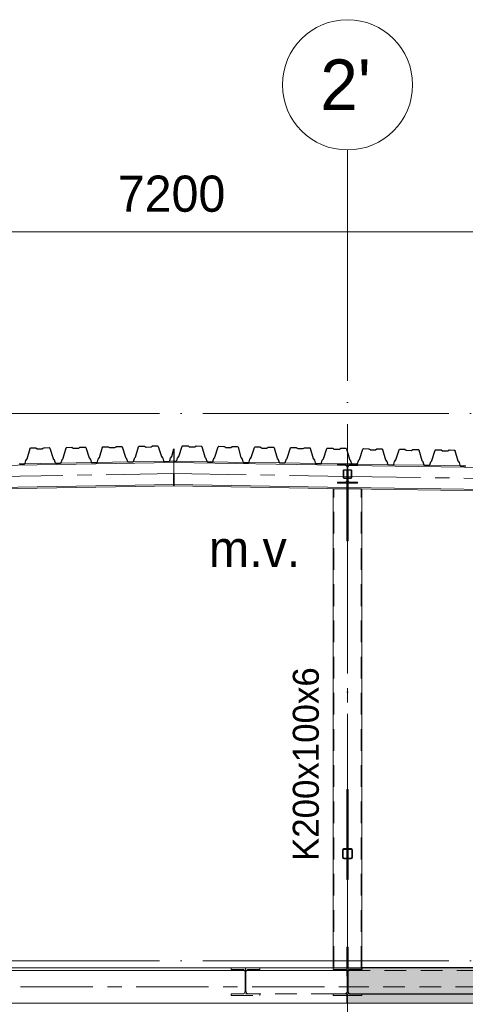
# Model space of a CAD drawing. Header units: millimetres. Extents: x 4517 to 474157, y -4632 to 9900.
# Tile 44 of 114: x 245386 to 248467, y 3099 to 9900. Entities that reach past the tile are written whole.
import ezdxf

# ---------------------------------------------------------------- set-up
doc = ezdxf.new("R2010")
doc.units = ezdxf.units.MM
for name, pattern in [('WSP_hartlijn', [800, 500, -100, 100, -100]), ('WSP_hhidden', [250, 150, -100]), ('WSP_stramienlijn', [2000, 1700, -150, 0, -150])]:
    doc.linetypes.add(name, pattern=pattern)
for name, color, linetype, lineweight in [('00_algemeen - hartlijn', 7, 'WSP_hartlijn', 13), ('00_algemeen - hhidden - 0_13mm', 7, 'WSP_hhidden', 13), ('00_maatvoering', 8, 'Continuous', 13), ('00_maatvoering-100', 8, 'Continuous', 13), ('00_text', 7, 'Continuous', 13), ('07_stramien', 4, 'Continuous', 13), ('07_stramien - levels', 7, 'Continuous', 13), ('23_vloeren', 2, 'Continuous', 18), ('23_vloeren - hatch', 1, 'Continuous', 18), ('23_vloeren -cut-', 3, 'Continuous', 25), ('28_hoofddraagconstructies - kolommen en liggers', 1, 'Continuous', 13), ('28_hoofddraagconstructies - kolommen en liggers - staal', 1, 'Continuous', 13), ('28_hoofddraagconstructies - kolommen en liggers - staal -cut-', 2, 'Continuous', 13), ('28_hoofddraagconstructies - tags', 7, 'Continuous', 18)]:
    doc.layers.add(name, color=color, linetype=linetype, lineweight=lineweight)
doc.styles.add('Revittext', font='txt', dxfattribs={"height": 250})
doc.styles.add('Revittext_1', font='txt', dxfattribs={"height": 180})
doc.styles.add('Revittext_2', font='txt', dxfattribs={"height": 350})
doc.dimstyles.new('WSP_25_-_transparant', dxfattribs={"dimscale": 304.8, "dimtxt": 252.223969, "dimasz": 1.312336, "dimexe": 0.656168, "dimexo": 0.0625, "dimgap": 0.213255, "dimtad": 1, "dimdec": 0, "dimzin": 0, "dimdsep": 46, "dimtxsty": 'Revittext', "dimblk1": 'DOTSMALL', "dimblk2": 'DOTSMALL', "dimsah": 1, "dimcen": 0.09, "dimdle": 0.656168, "dimazin": 0, "dimtfac": 1, "dimtdec": 4, "dimtix": 1, "dimtmove": 0, "dimatfit": 3, "dimfxl": 0.656168, "dimfxlon": 1, "dimtvp": 1, "dimtolj": 1, "dimtzin": 0, "dimarcsym": 2})

# ---------------------------------------------------------------- blocks, each defined once
blk = doc.blocks.new('28_WSP_SF_staal - RHS v18-0 - SHSC 70x70x5 - S275-1337801-as E')
at = {"layer": '28_hoofddraagconstructies - kolommen en liggers', "linetype": 'WSP_hhidden'}
h = blk.add_hatch(color=256, dxfattribs=at)
h.paths.add_polyline_path([(16975, 4104), (17025, 4104), (17032.1, 4106.9), (17035, 4114), (17035, 4164), (17030.6, 4171.7), (17025, 4174), (16975, 4174), (16967.9, 4171.1), (16965, 4164), (16965, 4114), (16967.9, 4106.9)])
h.paths.add_polyline_path([(16975, 4109), (16971.5, 4110.5), (16970, 4114), (16970, 4164), (16971.5, 4167.5), (16975, 4169), (17025, 4169), (17028.5, 4167.5), (17030, 4164), (17030, 4114), (17028.5, 4110.5), (17025, 4109)])
at = {"layer": '28_hoofddraagconstructies - kolommen en liggers - staal -cut-'}
for p, q in [((16965, 4164), (16965, 4114)), ((16970, 4114), (16970, 4164)), ((17025, 4174), (16975, 4174)), ((16975, 4169), (17025, 4169)), ((17030, 4164), (17030, 4114)), ((17035, 4114), (17035, 4164)), ((17025, 4109), (16975, 4109)), ((16975, 4104), (17025, 4104))]:
    blk.add_line(p, q, dxfattribs=at)
for centre, radius, start, end in [((16975, 4164), 10, 90, 180), ((16975, 4164), 5, 90, 180), ((17025, 4164), 10, 0, 90), ((17025, 4164), 5, 0, 90), ((16975, 4114), 10, 180, 270), ((16975, 4114), 5, 180, 270), ((17025, 4114), 10, 270, 0), ((17025, 4114), 5, 270, 0)]:
    blk.add_arc(centre, radius, start, end, dxfattribs=at)
blk = doc.blocks.new('28_WSP_SF_staal - HE v21-0 - HE180A-1334711-as E')
at = {"layer": '00_algemeen - hartlijn'}
blk.add_line((12932, 6717.3), (15801.4, 6764.5), dxfattribs=at)
blk = doc.blocks.new('28_WSP_SF_staal - HE v21-0 - HE260B S355-1384947-as E')
at = {"layer": '00_algemeen - hartlijn'}
blk.add_line((9940, 3220), (16996.8, 3220), dxfattribs=at)
at = {"layer": '28_hoofddraagconstructies - kolommen en liggers', "linetype": 'WSP_hhidden'}
blk.add_line((16996.8, 3220), (28920, 3220), dxfattribs=at)
blk = doc.blocks.new('28_WSP_SF_staal - HE v21-0 - HE180A-1315366-as E')
at = {"layer": '00_algemeen - hartlijn'}
for p, q in [((15798.8, 6764.5), (16995, 6745.6)), ((17005, 6745.4), (19044.2, 6713.1))]:
    blk.add_line(p, q, dxfattribs=at)
at = {"layer": '28_hoofddraagconstructies - kolommen en liggers', "linetype": 'WSP_hhidden'}
blk.add_line((16995, 6745.6), (17005, 6745.4), dxfattribs=at)
blk = doc.blocks.new('28_WSP_SC_staal - RHS v18-0 - RHSH 200x100x6 - S275-1336399-as E')
at = {"layer": '00_algemeen - hartlijn'}
for p, q in [((17000, 4583.4), (17000, 6299.1)), ((17000, 3494.1), (17000, 3961.3))]:
    blk.add_line(p, q, dxfattribs=at)
at = {"layer": '00_algemeen - hhidden - 0_13mm'}
for p, q in [((16906, 3350), (16906, 6658.4)), ((17094, 3350), (17094, 6658.4))]:
    blk.add_line(p, q, dxfattribs=at)
at = {"layer": '28_hoofddraagconstructies - kolommen en liggers', "linetype": 'WSP_hhidden'}
for p, q in [((17000, 6299.2), (17000, 6658.4)), ((17000, 3961.4), (17000, 4583.3)), ((17000, 3350), (17000, 3494))]:
    blk.add_line(p, q, dxfattribs=at)
blk = doc.blocks.new('28_WSP_SF_staal - STRIP v18-0 - RECT 80x10-1322159-as E')
at = {"layer": '28_hoofddraagconstructies - kolommen en liggers', "linetype": 'WSP_hhidden'}
blk.add_hatch(color=256, dxfattribs=at).paths.add_polyline_path([(17005, 6299.1), (17005, 6390.1), (16995, 6390.1), (16995, 6299.1)])
for p, q in [((16997.3, 6785.2), (17002.7, 6785.2)), ((16995, 6697.9), (16995, 6712.8)), ((17005, 6712.8), (17005, 6697.9))]:
    blk.add_line(p, q, dxfattribs=at)
at = {"layer": '28_hoofddraagconstructies - kolommen en liggers - staal'}
for p, q in [((16995, 6785.2), (16997.3, 6785.2)), ((16995, 6713), (16995, 6785.2)), ((17002.8, 6785.2), (17005, 6785.2)), ((17005, 6785.2), (17005, 6713)), ((16995, 6390.1), (16995, 6697.8)), ((17005, 6697.8), (17005, 6390.1))]:
    blk.add_line(p, q, dxfattribs=at)
at = {"layer": '28_hoofddraagconstructies - kolommen en liggers - staal -cut-'}
for p, q in [((16995, 6390.1), (16995, 6299.1)), ((17005, 6390.1), (16995, 6390.1)), ((17005, 6299.1), (17005, 6390.1)), ((16995, 6299.1), (17005, 6299.1))]:
    blk.add_line(p, q, dxfattribs=at)
blk = doc.blocks.new('28_WSP_SF_staal - STRIP v18-0 - RECT 80x10-1336395-as E')
at = {"layer": '28_hoofddraagconstructies - kolommen en liggers', "linetype": 'WSP_hhidden'}
blk.add_hatch(color=256, dxfattribs=at).paths.add_polyline_path([(17005, 4492.2), (17005, 4583.4), (16995, 4583.4), (16995, 4492.2)])
for p, q in [((16995, 4169), (16995, 4174)), ((17005, 4169), (17005, 4174)), ((17005, 4136.9), (16995, 4136.9))]:
    blk.add_line(p, q, dxfattribs=at)
at = {"layer": '28_hoofddraagconstructies - kolommen en liggers - staal'}
for p, q in [((16995, 4174), (16995, 4492.2)), ((17005, 4174), (17005, 4492.2)), ((16995, 4148.4), (16995, 4169)), ((17005, 4148.4), (17005, 4169))]:
    blk.add_line(p, q, dxfattribs=at)
at = {"layer": '28_hoofddraagconstructies - kolommen en liggers - staal -cut-'}
for p, q in [((16995, 4583.4), (16995, 4492.2)), ((17005, 4583.4), (16995, 4583.4)), ((17005, 4492.2), (17005, 4583.4)), ((16995, 4492.2), (17005, 4492.2))]:
    blk.add_line(p, q, dxfattribs=at)
blk = doc.blocks.new('28_WSP_SF_staal - STRIP v18-0 - RECT 80x10-1336397-as E')
at = {"layer": '28_hoofddraagconstructies - kolommen en liggers', "linetype": 'WSP_hhidden'}
blk.add_hatch(color=256, dxfattribs=at).paths.add_polyline_path([(17005, 3961.3), (17005, 4042.4), (16995, 4042.4), (16995, 3961.3)])
for p, q in [((16995, 4155.9), (17005, 4155.9)), ((16995, 4104), (16995, 4109)), ((17005, 4109), (17005, 4104))]:
    blk.add_line(p, q, dxfattribs=at)
at = {"layer": '28_hoofddraagconstructies - kolommen en liggers - staal'}
for p, q in [((16995, 4109), (16995, 4148.4)), ((16995, 4042.4), (16995, 4104)), ((17005, 4148.4), (17005, 4109)), ((17005, 4104), (17005, 4042.4))]:
    blk.add_line(p, q, dxfattribs=at)
at = {"layer": '28_hoofddraagconstructies - kolommen en liggers - staal -cut-'}
for p, q in [((16995, 4042.4), (16995, 3961.3)), ((17005, 4042.4), (16995, 4042.4)), ((17005, 3961.3), (17005, 4042.4)), ((16995, 3961.3), (17005, 3961.3))]:
    blk.add_line(p, q, dxfattribs=at)
blk = doc.blocks.new('28_WSP_SF_staal - STRIP v18-0 - RECT 80x10-1337803-as E')
at = {"layer": '28_hoofddraagconstructies - kolommen en liggers', "linetype": 'WSP_hhidden'}
blk.add_hatch(color=256, dxfattribs=at).paths.add_polyline_path([(17005, 3412.8), (17005, 3494.1), (16995, 3494.1), (16995, 3412.8)])
for p, q in [((16995, 3326.4), (16995, 3350)), ((17005, 3326.4), (17005, 3350)), ((17005, 3293), (16996.8, 3293)), ((17005, 3293), (17005, 3326.1))]:
    blk.add_line(p, q, dxfattribs=at)
at = {"layer": '28_hoofddraagconstructies - kolommen en liggers - staal'}
for p, q in [((16995, 3350), (16995, 3412.8)), ((17005, 3350), (17005, 3412.8)), ((16995, 3293), (16995, 3326.1)), ((16996.8, 3293), (16995, 3293))]:
    blk.add_line(p, q, dxfattribs=at)
at = {"layer": '28_hoofddraagconstructies - kolommen en liggers - staal -cut-'}
for p, q in [((16995, 3494.1), (16995, 3412.8)), ((17005, 3494.1), (16995, 3494.1)), ((17005, 3412.8), (17005, 3494.1)), ((16995, 3412.8), (17005, 3412.8))]:
    blk.add_line(p, q, dxfattribs=at)
blk = doc.blocks.new('28_WSP_SF_staal - HE v21-0 - HE140A-1315377-as E')
at = {"layer": '28_hoofddraagconstructies - kolommen en liggers', "linetype": 'WSP_hhidden'}
blk.add_hatch(color=256, dxfattribs=at).paths.add_polyline_path([(16930, 6697.8), (17070, 6697.8), (17070, 6706.3), (17014.8, 6706.3), (17006.3, 6709.8), (17002.8, 6718.3), (17002.8, 6810.3), (17006.3, 6818.8), (17014.8, 6822.3), (17070, 6822.3), (17070, 6830.8), (16930, 6830.8), (16930, 6822.3), (16985.2, 6822.3), (16993.7, 6818.8), (16997.3, 6810.3), (16997.3, 6718.3), (16993.7, 6709.8), (16985.2, 6706.3), (16930, 6706.3)])
at = {"layer": '00_algemeen - hartlijn'}
blk.add_line((17000, 6831), (17000, 6830.8), dxfattribs=at)
at = {"layer": '28_hoofddraagconstructies - kolommen en liggers', "linetype": 'WSP_hhidden'}
for p, q in [((16930, 6830.8), (16930, 6831)), ((17000, 6831), (17000, 6830.8)), ((17070, 6831), (17070, 6830.8)), ((16930, 6706.5), (16930, 6706.3)), ((17070, 6706.5), (17070, 6706.3))]:
    blk.add_line(p, q, dxfattribs=at)
at = {"layer": '28_hoofddraagconstructies - kolommen en liggers - staal'}
for p, q in [((16930, 6831), (17030.3, 6831)), ((16930, 6830.8), (16930, 6831)), ((17030.6, 6831), (17070, 6831)), ((17070, 6831), (17070, 6830.8)), ((16930, 6706.5), (16985.2, 6706.5)), ((16930, 6706.5), (16930, 6706.3)), ((17014.8, 6706.5), (17070, 6706.5)), ((17070, 6706.5), (17070, 6706.3))]:
    blk.add_line(p, q, dxfattribs=at)
at = {"layer": '28_hoofddraagconstructies - kolommen en liggers - staal -cut-'}
for p, q in [((16930, 6830.8), (16930, 6822.3)), ((17070, 6830.8), (16930, 6830.8)), ((16930, 6822.3), (16985.2, 6822.3)), ((16997.3, 6810.3), (16997.3, 6718.3)), ((17002.8, 6718.3), (17002.8, 6810.3)), ((17014.8, 6822.3), (17070, 6822.3)), ((17070, 6822.3), (17070, 6830.8)), ((16985.2, 6706.3), (16930, 6706.3)), ((16930, 6706.3), (16930, 6697.8)), ((16930, 6697.8), (17070, 6697.8)), ((17070, 6706.3), (17014.8, 6706.3)), ((17070, 6697.8), (17070, 6706.3))]:
    blk.add_line(p, q, dxfattribs=at)
for centre, start, end in [((16985.2, 6810.3), 360, 90), ((17014.8, 6810.3), 90, 180), ((16985.2, 6718.3), 270, 0), ((17014.8, 6718.3), 180, 270)]:
    blk.add_arc(centre, 12, start, end, dxfattribs=at)
blk = doc.blocks.new('28_WSP_SF_staal - RHS v18-0 - SHSC 60x60x4 - S275-1328997-as E')
at = {"layer": '28_hoofddraagconstructies - kolommen en liggers', "linetype": 'WSP_hhidden'}
for p, q in [((16970, 6783.6), (16970, 6739.6)), ((16974, 6739.6), (16974, 6783.6)), ((17022, 6791.6), (16978, 6791.6)), ((16978, 6787.6), (17022, 6787.6)), ((17022, 6735.6), (16978, 6735.6)), ((17000, 6791.6), (17000, 6792.4)), ((17026, 6783.6), (17026, 6739.6)), ((17030, 6739.6), (17030, 6783.6)), ((16978, 6731.6), (17022, 6731.6))]:
    blk.add_line(p, q, dxfattribs=at)
for centre, major_axis, start_param, end_param in [((16978, 6783.6), (8, 0), 1.570796, 3.141593), ((16978, 6739.6), (8, 0), 3.141593, 4.712389), ((16978, 6783.6), (4, 0), 1.570796, 3.141593), ((16978, 6739.6), (4, 0), 3.141593, 4.712389), ((17022, 6783.6), (8, 0), 0, 1.570796), ((17022, 6783.6), (4, 0), 0, 1.570796), ((17022, 6739.6), (8, 0), 4.712389, 6.283185), ((17022, 6739.6), (4, 0), 4.712389, 6.283185)]:
    blk.add_ellipse(centre, major_axis=major_axis, ratio=0.999999, start_param=start_param, end_param=end_param, dxfattribs=at)
at = {"layer": '28_hoofddraagconstructies - kolommen en liggers - staal'}
for p, q in [((16970, 6788.1), (16970, 6783.6)), ((17030, 6783.6), (17030, 6788.1))]:
    blk.add_line(p, q, dxfattribs=at)
blk = doc.blocks.new('Floors 5 - Floors 5-1342812-as E')
at = {"layer": '23_vloeren', "linetype": 'WSP_hhidden', "lineweight": 13}
for p, q in [((17000, 3131.5), (17000, 3170)), ((17000, 3107.5), (17000, 3131.5))]:
    blk.add_line(p, q, dxfattribs=at)
blk = doc.blocks.new('Floors 7 - Floors 7-1343910-as E')
at = {"layer": '23_vloeren - hatch', "linetype": 'WSP_hhidden', "lineweight": 13}
blk.add_hatch(color=256, dxfattribs=at).paths.add_polyline_path([(16995, 3107.5), (28995, 3107.5), (28995, 3170), (17100, 3170), (17100, 3160), (16995, 3160), (16995, 3145.4)])
at = {"layer": '23_vloeren', "linetype": 'WSP_hhidden', "lineweight": 13}
for p in [(16995, 3160), (17021.3, 3170)]:
    blk.add_line(p, (16995, 3170), dxfattribs=at)
at = {"layer": '23_vloeren'}
for p, q in [((16995, 3107.5), (16995, 3160)), ((28995, 3107.5), (16995, 3107.5))]:
    blk.add_line(p, q, dxfattribs=at)
blk = doc.blocks.new('DIMBLOCK69-as E')
at = {"layer": '00_maatvoering-100'}
h = blk.add_hatch(color=256, dxfattribs=at)
edge = h.paths.add_edge_path()
edge.add_arc((242852.3, 8434.4), 50, 0, 360)
h = blk.add_hatch(color=256, dxfattribs=at)
edge = h.paths.add_edge_path()
edge.add_arc((250052.3, 8434.4), 50, 0, 360)
for p, q in [((242852.3, 8634.4), (242852.3, 8234.4)), ((242852.3, 8434.4), (242852.3, 8634.4)), ((250052.3, 8634.4), (250052.3, 8234.4)), ((250052.3, 8434.4), (250052.3, 8634.4)), ((242852.3, 8434.4), (250052.3, 8434.4))]:
    blk.add_line(p, q, dxfattribs=at)
for centre in [(242852.3, 8434.4), (250052.3, 8434.4)]:
    blk.add_circle(centre, 50, dxfattribs=at)
at = {"layer": '00_maatvoering-100', "color": 0, "insert": (246064.2, 8823.2), "char_height": 250, "width": 931.288, "attachment_point": 1, "line_spacing_factor": 0.931288, "style": 'Revittext'}
blk.add_mtext('7200', dxfattribs=at)
blk = doc.blocks.new('_DotSmall')
at = {"color": 0, "linetype": 'ByBlock', "const_width": 0.5}
blk.add_lwpolyline([(-0.0625, 0, 1), (0.0625, 0, 1)], format="xyb", close=True, dxfattribs=at)
blk = doc.blocks.new('Grid - Stramienbol 9_0mm-3500-as E')
at = {"layer": '07_stramien'}
blk.add_circle((5000, 9450), 450, dxfattribs=at)

msp = doc.modelspace()

# ---------------------------------------------------------------- hatches: boundary and pattern name
at = {"layer": '23_vloeren - hatch'}
h = msp.add_hatch(color=256, dxfattribs=at)
h.paths.add_polyline_path([(247994.7, 3170), (259572.3, 3170), (259572.3, 3350), (247752.3, 3350), (247752.3, 3340), (247673.5, 3340), (247660.4, 3333.9), (247655.5, 3322), (247655.5, 3188), (247660.8, 3175.3), (247673.5, 3170), (247786.8, 3170)])
h.paths.add_polyline_path([(233649.9, 3170), (240522.3, 3170), (240522.3, 3217), (240452.3, 3217), (240452.3, 3225.5), (240507.5, 3225.5), (240516, 3229), (240519.5, 3239.6), (240519.5, 3329.5), (240516, 3338), (240507.5, 3341.5), (240452.3, 3341.5), (240452.3, 3350), (233512.3, 3350), (233512.3, 3170)])
at = {"layer": '28_hoofddraagconstructies - kolommen en liggers - staal'}
msp.add_hatch(color=256, dxfattribs=at).paths.add_polyline_path([(247552.3, 3160), (247752.3, 3160), (247752.3, 3170), (247673.5, 3170), (247660.8, 3175.3), (247655.5, 3188), (247655.5, 3322), (247660.8, 3334.7), (247673.5, 3340), (247752.3, 3340), (247752.3, 3350), (247552.3, 3350), (247552.3, 3340), (247631, 3340), (247644.1, 3333.9), (247649, 3322), (247649, 3188), (247643.8, 3175.3), (247631, 3170), (247552.3, 3170)])

# ---------------------------------------------------------------- linework, layer by layer
at = {"layer": '07_stramien', "linetype": 'WSP_stramienlijn'}
msp.add_line((247652.3, -4594.5), (247652.3, 9000), dxfattribs=at)
at = {"layer": '07_stramien - levels', "linetype": 'WSP_stramienlijn'}
for p, q in [((228652.3, 7180), (285868.6, 7180)), ((228652.3, 3400), (285868.6, 3400))]:
    msp.add_line(p, q, dxfattribs=at)
at = {"layer": '23_vloeren', "linetype": 'WSP_hhidden', "lineweight": 13}
for p, q in [((246947.3, 3350), (246947.3, 3170)), ((247652.3, 3332.5), (247652.3, 3170)), ((247552.2, 3170), (246947.3, 3170)), ((247647.2, 3170), (247631.1, 3170))]:
    msp.add_line(p, q, dxfattribs=at)
for centre, start, end in [((247673.5, 3322), 144.31467, 180), ((247673.5, 3188), 180.61187, 268.78673)]:
    msp.add_arc(centre, 18, start, end, dxfattribs=at)
at = {"layer": '23_vloeren -cut-'}
for p, q in [((245437, 6866.6), (245457.6, 6938.1)), ((245457.6, 6938.1), (245459.4, 6940.7)), ((245459.4, 6940.7), (245462.3, 6941.8)), ((245462.3, 6941.8), (245496.2, 6942.3)), ((245496.2, 6942.3), (245497.6, 6942.1)), ((245497.6, 6942.1), (245498.9, 6941.5)), ((245498.9, 6941.5), (245507, 6936.3)), ((245544.6, 6937), (245552.5, 6942.4)), ((245552.5, 6942.4), (245553.8, 6943)), ((245553.8, 6943), (245555.2, 6943.3)), ((245555.2, 6943.3), (245589.1, 6943.8)), ((245589.1, 6943.8), (245592.1, 6942.9)), ((245592.1, 6942.9), (245593.9, 6940.4)), ((245593.9, 6940.4), (245616.9, 6869.5)), ((245686.9, 6870.7), (245707.6, 6942.2)), ((245707.6, 6942.2), (245709.3, 6944.8)), ((245709.3, 6944.8), (245712.3, 6945.9)), ((245712.3, 6945.9), (245746.1, 6946.4)), ((245746.1, 6946.4), (245747.6, 6946.2)), ((245747.6, 6946.2), (245748.9, 6945.6)), ((245748.9, 6945.6), (245757, 6940.4)), ((245757, 6940.4), (245758.3, 6939.8)), ((245758.3, 6939.8), (245759.7, 6939.7)), ((245759.7, 6939.7), (245791.8, 6940.2)), ((245791.8, 6940.2), (245793.2, 6940.4)), ((245793.2, 6940.4), (245794.6, 6941.1)), ((245794.6, 6941.1), (245802.4, 6946.5)), ((245802.4, 6946.5), (245803.7, 6947.1)), ((245803.7, 6947.1), (245805.2, 6947.4)), ((245805.2, 6947.4), (245839, 6947.9)), ((245839, 6947.9), (245842, 6947)), ((245842, 6947), (245843.9, 6944.5)), ((245843.9, 6944.5), (245866.8, 6873.6)), ((245936.9, 6874.8), (245957.5, 6946.3)), ((245957.5, 6946.3), (245959.3, 6948.9)), ((245959.3, 6948.9), (245962.2, 6950)), ((245962.2, 6950), (245996.1, 6950.5)), ((245996.1, 6950.5), (245997.5, 6950.3)), ((245997.5, 6950.3), (245998.9, 6949.7)), ((245998.9, 6949.7), (246006.9, 6944.6)), ((246006.9, 6944.6), (246008.3, 6943.9)), ((246008.3, 6943.9), (246009.7, 6943.8)), ((246009.7, 6943.8), (246041.8, 6944.3)), ((246041.8, 6944.3), (246043.2, 6944.5)), ((246043.2, 6944.5), (246044.5, 6945.2)), ((246044.5, 6945.2), (246052.4, 6950.6)), ((246052.4, 6950.6), (246053.7, 6951.2)), ((246053.7, 6951.2), (246055.2, 6951.5)), ((246055.2, 6951.5), (246089, 6952)), ((246089, 6952), (246092, 6951.1)), ((246092, 6951.1), (246093.8, 6948.6)), ((246093.8, 6948.6), (246116.8, 6877.7)), ((246186.9, 6878.9), (246207.5, 6950.4)), ((246207.5, 6950.4), (246209.3, 6953)), ((246209.3, 6953), (246212.2, 6954.1)), ((246212.2, 6954.1), (246246.1, 6954.6)), ((246246.1, 6954.6), (246247.5, 6954.4)), ((246247.5, 6954.4), (246248.8, 6953.8)), ((246248.8, 6953.8), (246256.9, 6948.7)), ((246256.9, 6948.7), (246258.2, 6948)), ((246258.2, 6948), (246259.7, 6947.9)), ((246259.7, 6947.9), (246291.7, 6948.4)), ((246291.7, 6948.4), (246293.2, 6948.6)), ((246293.2, 6948.6), (246294.5, 6949.3)), ((246294.5, 6949.3), (246302.4, 6954.7)), ((246302.4, 6954.7), (246303.7, 6955.3)), ((246303.7, 6955.3), (246305.1, 6955.6)), ((246305.1, 6955.6), (246339, 6956.1)), ((246339, 6956.1), (246341.9, 6955.2)), ((246341.9, 6955.2), (246343.8, 6952.7)), ((246343.8, 6952.7), (246366.8, 6881.8)), ((246486.1, 6882.7), (246509.1, 6953.6)), ((246509.1, 6953.6), (246510.9, 6956.1)), ((246510.9, 6956.1), (246513.9, 6957)), ((246513.9, 6957), (246547.7, 6956.5)), ((246547.7, 6956.5), (246549.2, 6956.3)), ((246549.2, 6956.3), (246550.5, 6955.6)), ((246550.5, 6955.6), (246558.4, 6950.2)), ((246558.4, 6950.2), (246559.7, 6949.5)), ((246559.7, 6949.5), (246561.1, 6949.3)), ((246561.1, 6949.3), (246593.2, 6948.8)), ((246593.2, 6948.8), (246594.6, 6949)), ((246594.6, 6949), (246596, 6949.6)), ((246596, 6949.6), (246604, 6954.8)), ((246604, 6954.8), (246605.4, 6955.4)), ((246605.4, 6955.4), (246606.8, 6955.6)), ((246606.8, 6955.6), (246640.6, 6955)), ((246640.6, 6955), (246643.6, 6954)), ((246643.6, 6954), (246645.4, 6951.4)), ((246645.4, 6951.4), (246666, 6879.8)), ((246736.1, 6878.7), (246759, 6949.6)), ((246759, 6949.6), (246760.9, 6952.1)), ((246760.9, 6952.1), (246763.9, 6953.1)), ((246763.9, 6953.1), (246797.7, 6952.5)), ((246797.7, 6952.5), (246799.1, 6952.3)), ((246799.1, 6952.3), (246800.5, 6951.7)), ((246800.5, 6951.7), (246808.3, 6946.2)), ((246808.3, 6946.2), (246809.7, 6945.6)), ((246809.7, 6945.6), (246811.1, 6945.3)), ((246811.1, 6945.3), (246843.2, 6944.8)), ((246843.2, 6944.8), (246844.6, 6945)), ((246844.6, 6945), (246845.9, 6945.6)), ((246845.9, 6945.6), (246854, 6950.8)), ((246854, 6950.8), (246855.3, 6951.4)), ((246855.3, 6951.4), (246856.8, 6951.6)), ((246856.8, 6951.6), (246890.6, 6951.1)), ((246890.6, 6951.1), (246893.6, 6950)), ((246893.6, 6950), (246895.3, 6947.5)), ((246895.3, 6947.5), (246916, 6875.9)), ((246986.1, 6874.8), (247009, 6945.7)), ((247009, 6945.7), (247010.8, 6948.2)), ((247010.8, 6948.2), (247013.8, 6949.1)), ((247013.8, 6949.1), (247047.7, 6948.6)), ((247047.7, 6948.6), (247049.1, 6948.3)), ((247049.1, 6948.3), (247050.4, 6947.7)), ((247050.4, 6947.7), (247058.3, 6942.3)), ((247058.3, 6942.3), (247059.6, 6941.6)), ((247059.6, 6941.6), (247061.1, 6941.4)), ((247061.1, 6941.4), (247093.1, 6940.9)), ((247093.1, 6940.9), (247094.6, 6941.1)), ((247094.6, 6941.1), (247095.9, 6941.7)), ((247095.9, 6941.7), (247104, 6946.8)), ((247104, 6946.8), (247105.3, 6947.5)), ((247105.3, 6947.5), (247106.7, 6947.6)), ((247106.7, 6947.6), (247140.6, 6947.1)), ((247140.6, 6947.1), (247143.5, 6946.1)), ((247143.5, 6946.1), (247145.3, 6943.5)), ((247145.3, 6943.5), (247166, 6871.9)), ((247236.1, 6870.8), (247259, 6941.7)), ((247259, 6941.7), (247260.8, 6944.2)), ((247260.8, 6944.2), (247263.8, 6945.2)), ((247263.8, 6945.2), (247297.6, 6944.6)), ((247297.6, 6944.6), (247299.1, 6944.4)), ((247299.1, 6944.4), (247300.4, 6943.7)), ((247300.4, 6943.7), (247308.3, 6938.3)), ((247308.3, 6938.3), (247309.6, 6937.7)), ((247309.6, 6937.7), (247311, 6937.4)), ((247311, 6937.4), (247343.1, 6936.9)), ((247344.5, 6937.1), (247345.9, 6937.7)), ((247345.9, 6937.7), (247353.9, 6942.9)), ((247353.9, 6942.9), (247355.3, 6943.5)), ((247355.3, 6943.5), (247356.7, 6943.7)), ((247356.7, 6943.7), (247390.5, 6943.2)), ((247390.5, 6943.2), (247393.5, 6942.1)), ((247393.5, 6942.1), (247395.3, 6939.5)), ((247395.3, 6939.5), (247415.9, 6868)), ((247486, 6866.9), (247508.9, 6937.7)), ((247508.9, 6937.7), (247510.8, 6940.3)), ((247510.8, 6940.3), (247513.8, 6941.2)), ((247513.8, 6941.2), (247547.6, 6940.7)), ((247547.6, 6940.7), (247549.1, 6940.4)), ((247549.1, 6940.4), (247550.4, 6939.8)), ((247550.4, 6939.8), (247558.2, 6934.4)), ((247595.8, 6933.8), (247603.9, 6938.9)), ((247603.9, 6938.9), (247605.2, 6939.5)), ((247605.2, 6939.5), (247606.7, 6939.7)), ((247606.7, 6939.7), (247640.5, 6939.2)), ((247640.5, 6939.2), (247643.5, 6938.2)), ((247643.5, 6938.2), (247645.2, 6935.6)), ((245507, 6936.3), (245508.3, 6935.7)), ((245508.3, 6935.7), (245509.8, 6935.6)), ((245509.8, 6935.6), (245541.8, 6936.1)), ((245541.8, 6936.1), (245543.3, 6936.3)), ((245543.3, 6936.3), (245544.6, 6937)), ((245616.9, 6869.5), (245617.3, 6868.5)), ((245685.9, 6868.8), (245686.5, 6869.7)), ((245686.5, 6869.7), (245686.9, 6870.7)), ((245866.8, 6873.6), (245867.3, 6872.6)), ((245867.3, 6872.6), (245867.9, 6871.8)), ((245867.9, 6871.8), (245873.9, 6865.3)), ((245930.1, 6866.2), (245935.9, 6872.9)), ((245935.9, 6872.9), (245936.5, 6873.8)), ((245936.5, 6873.8), (245936.9, 6874.8)), ((246116.8, 6877.7), (246117.2, 6876.7)), ((246117.2, 6876.7), (246117.9, 6875.9)), ((246117.9, 6875.9), (246123.8, 6869.4)), ((246123.8, 6869.4), (246124.5, 6868.5)), ((246179.1, 6868.4), (246179.5, 6869.4)), ((246179.5, 6869.4), (246180.1, 6870.3)), ((246180.1, 6870.3), (246185.8, 6877)), ((246185.8, 6877), (246186.5, 6877.9)), ((246186.5, 6877.9), (246186.9, 6878.9)), ((246366.8, 6881.8), (246367.2, 6880.8)), ((246367.2, 6880.8), (246367.8, 6880)), ((246367.8, 6880), (246373.8, 6873.5)), ((246373.8, 6873.5), (246374.5, 6872.6)), ((246374.5, 6872.6), (246374.9, 6871.7)), ((246374.9, 6871.7), (246381.1, 6852.4)), ((246423.4, 6853.1), (246429, 6872.5)), ((246429, 6872.5), (246429.4, 6873.5)), ((246429.4, 6873.5), (246430.1, 6874.4)), ((246430.1, 6874.4), (246435.8, 6881.1)), ((246435.8, 6881.1), (246436.4, 6882)), ((246436.4, 6882), (246436.8, 6883)), ((246436.8, 6883), (246452.3, 6936.6)), ((246452.3, 6936.6), (246452.3, 6850)), ((246471.8, 6853.2), (246478, 6872.5)), ((246478, 6872.5), (246478.4, 6873.5)), ((246478.4, 6873.5), (246479.1, 6874.4)), ((246479.1, 6874.4), (246485.1, 6880.8)), ((246485.1, 6880.8), (246485.7, 6881.7)), ((246485.7, 6881.7), (246486.1, 6882.7)), ((246666, 6879.8), (246666.4, 6878.8)), ((246666.4, 6878.8), (246667.1, 6877.9)), ((246667.1, 6877.9), (246672.8, 6871.3)), ((246672.8, 6871.3), (246673.4, 6870.4)), ((246673.4, 6870.4), (246673.8, 6869.4)), ((246673.8, 6869.4), (246679.5, 6849.9)), ((246728, 6868.6), (246728.4, 6869.6)), ((246728.4, 6869.6), (246729.1, 6870.4)), ((246729.1, 6870.4), (246735, 6876.9)), ((246735, 6876.9), (246735.7, 6877.7)), ((246735.7, 6877.7), (246736.1, 6878.7)), ((246916, 6875.9), (246916.4, 6874.9)), ((246916.4, 6874.9), (246917, 6874)), ((246917, 6874), (246922.8, 6867.4)), ((246979, 6866.5), (246985, 6872.9)), ((246985, 6872.9), (246985.6, 6873.8)), ((246985.6, 6873.8), (246986.1, 6874.8)), ((247166, 6871.9), (247166.4, 6870.9)), ((247166.4, 6870.9), (247167, 6870)), ((247167, 6870), (247172.8, 6863.4)), ((247235, 6869), (247235.6, 6869.8)), ((247235.6, 6869.8), (247236.1, 6870.8)), ((247343.1, 6936.9), (247344.5, 6937.1)), ((247558.2, 6934.4), (247559.6, 6933.7)), ((247559.6, 6933.7), (247561, 6933.5)), ((247561, 6933.5), (247593.1, 6933)), ((247593.1, 6933), (247594.5, 6933.2)), ((247594.5, 6933.2), (247595.8, 6933.8)), ((247645.2, 6935.6), (247665.9, 6864)), ((247736, 6862.9), (247758.9, 6933.8)), ((247758.9, 6933.8), (247760.7, 6936.3)), ((247760.7, 6936.3), (247763.7, 6937.2)), ((247763.7, 6937.2), (247797.6, 6936.7)), ((247797.6, 6936.7), (247799, 6936.5)), ((247799, 6936.5), (247800.3, 6935.8)), ((247800.3, 6935.8), (247808.2, 6930.4)), ((247808.2, 6930.4), (247809.5, 6929.8)), ((247809.5, 6929.8), (247811, 6929.5)), ((247811, 6929.5), (247843, 6929)), ((247843, 6929), (247844.5, 6929.2)), ((247844.5, 6929.2), (247845.8, 6929.8)), ((247845.8, 6929.8), (247853.9, 6935)), ((247853.9, 6935), (247855.2, 6935.6)), ((247855.2, 6935.6), (247856.6, 6935.8)), ((247856.6, 6935.8), (247890.5, 6935.2)), ((247890.5, 6935.2), (247893.4, 6934.2)), ((247893.4, 6934.2), (247895.2, 6931.6)), ((247895.2, 6931.6), (247915.9, 6860.1)), ((247986, 6858.9), (248008.9, 6929.8)), ((248008.9, 6929.8), (248010.7, 6932.4)), ((248010.7, 6932.4), (248013.7, 6933.3)), ((248013.7, 6933.3), (248047.5, 6932.8)), ((248047.5, 6932.8), (248049, 6932.5)), ((248049, 6932.5), (248050.3, 6931.9)), ((248050.3, 6931.9), (248058.2, 6926.4)), ((248058.2, 6926.4), (248059.5, 6925.8)), ((248059.5, 6925.8), (248060.9, 6925.6)), ((248060.9, 6925.6), (248093, 6925.1)), ((248093, 6925.1), (248094.4, 6925.2)), ((248094.4, 6925.2), (248095.8, 6925.8)), ((248095.8, 6925.8), (248103.8, 6931)), ((248103.8, 6931), (248105.2, 6931.6)), ((248105.2, 6931.6), (248106.6, 6931.8)), ((248106.6, 6931.8), (248140.5, 6931.3)), ((248140.5, 6931.3), (248143.4, 6930.3)), ((248143.4, 6930.3), (248145.2, 6927.7)), ((248145.2, 6927.7), (248165.8, 6856.1)), ((248235.9, 6855), (248258.8, 6925.9)), ((248258.8, 6925.9), (248260.7, 6928.4)), ((248260.7, 6928.4), (248263.7, 6929.3)), ((248263.7, 6929.3), (248297.5, 6928.8)), ((248297.5, 6928.8), (248299, 6928.6)), ((248299, 6928.6), (248300.3, 6927.9)), ((248300.3, 6927.9), (248308.2, 6922.5)), ((248308.2, 6922.5), (248309.5, 6921.8)), ((248309.5, 6921.8), (248310.9, 6921.6)), ((248310.9, 6921.6), (248343, 6921.1)), ((248343, 6921.1), (248344.4, 6921.3)), ((248344.4, 6921.3), (248345.8, 6921.9)), ((248345.8, 6921.9), (248353.8, 6927.1)), ((248353.8, 6927.1), (248355.1, 6927.7)), ((248355.1, 6927.7), (248356.6, 6927.9)), ((248356.6, 6927.9), (248390.4, 6927.3)), ((248390.4, 6927.3), (248393.4, 6926.3)), ((248393.4, 6926.3), (248395.1, 6923.7)), ((248395.1, 6923.7), (248415.8, 6852.1)), ((245383.1, 6833.4), (245386.1, 6832.5)), ((245386.1, 6832.5), (245418.8, 6833)), ((245418.8, 6833), (245421.8, 6834.1)), ((245421.8, 6834.1), (245423.6, 6836.7)), ((245423.6, 6836.7), (245429.2, 6856.1)), ((245429.2, 6856.1), (245429.6, 6857.1)), ((245429.6, 6857.1), (245430.2, 6858)), ((245430.2, 6858), (245435.9, 6864.7)), ((245435.9, 6864.7), (245436.6, 6865.6)), ((245436.6, 6865.6), (245437, 6866.6)), ((245617.3, 6868.5), (245617.9, 6867.7)), ((245617.9, 6867.7), (245623.9, 6861.2)), ((245623.9, 6861.2), (245624.6, 6860.3)), ((245624.6, 6860.3), (245625, 6859.4)), ((245625, 6859.4), (245631.2, 6840.1)), ((245631.2, 6840.1), (245633.1, 6837.5)), ((245633.1, 6837.5), (245636.1, 6836.6)), ((245636.1, 6836.6), (245668.8, 6837.1)), ((245668.8, 6837.1), (245671.8, 6838.2)), ((245671.8, 6838.2), (245673.5, 6840.8)), ((245673.5, 6840.8), (245679.1, 6860.2)), ((245679.1, 6860.2), (245679.5, 6861.2)), ((245679.5, 6861.2), (245680.2, 6862.1)), ((245680.2, 6862.1), (245685.9, 6868.8)), ((245873.9, 6865.3), (245874.5, 6864.4)), ((245874.5, 6864.4), (245875, 6863.5)), ((245875, 6863.5), (245881.2, 6844.2)), ((245881.2, 6844.2), (245883.1, 6841.6)), ((245883.1, 6841.6), (245886.1, 6840.7)), ((245886.1, 6840.7), (245918.8, 6841.2)), ((245918.8, 6841.2), (245921.7, 6842.3)), ((245921.7, 6842.3), (245923.5, 6844.9)), ((245923.5, 6844.9), (245929.1, 6864.3)), ((245929.1, 6864.3), (245929.5, 6865.3)), ((245929.5, 6865.3), (245930.1, 6866.2)), ((246124.5, 6868.5), (246124.9, 6867.6)), ((246124.9, 6867.6), (246131.2, 6848.3)), ((246131.2, 6848.3), (246133, 6845.7)), ((246133, 6845.7), (246136, 6844.8)), ((246136, 6844.8), (246168.7, 6845.3)), ((246168.7, 6845.3), (246171.7, 6846.4)), ((246171.7, 6846.4), (246173.5, 6849)), ((246173.5, 6849), (246179.1, 6868.4)), ((246381.1, 6852.4), (246383, 6849.8)), ((246383, 6849.8), (246386, 6848.9)), ((246386, 6848.9), (246418.7, 6849.4)), ((246418.7, 6849.4), (246421.7, 6850.5)), ((246421.7, 6850.5), (246423.4, 6853.1)), ((246452.3, 6850), (246466.9, 6849.8)), ((246466.9, 6849.8), (246469.9, 6850.7)), ((246469.9, 6850.7), (246471.8, 6853.2)), ((246679.5, 6849.9), (246681.2, 6847.4)), ((246681.2, 6847.4), (246684.2, 6846.3)), ((246684.2, 6846.3), (246716.9, 6845.8)), ((246716.9, 6845.8), (246719.9, 6846.7)), ((246719.9, 6846.7), (246721.7, 6849.3)), ((246721.7, 6849.3), (246728, 6868.6)), ((246922.8, 6867.4), (246923.4, 6866.5)), ((246923.4, 6866.5), (246923.8, 6865.5)), ((246923.8, 6865.5), (246929.4, 6846)), ((246929.4, 6846), (246931.2, 6843.4)), ((246931.2, 6843.4), (246934.2, 6842.4)), ((246934.2, 6842.4), (246966.9, 6841.9)), ((246966.9, 6841.9), (246969.9, 6842.8)), ((246969.9, 6842.8), (246971.7, 6845.3)), ((246971.7, 6845.3), (246977.9, 6864.6)), ((246977.9, 6864.6), (246978.4, 6865.6)), ((246978.4, 6865.6), (246979, 6866.5)), ((247172.8, 6863.4), (247173.4, 6862.5)), ((247173.4, 6862.5), (247173.8, 6861.5)), ((247173.8, 6861.5), (247179.4, 6842)), ((247179.4, 6842), (247181.2, 6839.4)), ((247181.2, 6839.4), (247184.1, 6838.4)), ((247184.1, 6838.4), (247216.8, 6837.9)), ((247216.8, 6837.9), (247219.8, 6838.8)), ((247219.8, 6838.8), (247221.7, 6841.4)), ((247221.7, 6841.4), (247227.9, 6860.7)), ((247227.9, 6860.7), (247228.4, 6861.6)), ((247228.4, 6861.6), (247229, 6862.5)), ((247229, 6862.5), (247235, 6869)), ((247415.9, 6868), (247416.3, 6867)), ((247416.3, 6867), (247417, 6866.1)), ((247417, 6866.1), (247422.7, 6859.4)), ((247422.7, 6859.4), (247423.3, 6858.6)), ((247423.3, 6858.6), (247423.7, 6857.6)), ((247423.7, 6857.6), (247429.4, 6838.1)), ((247429.4, 6838.1), (247431.1, 6835.5)), ((247431.1, 6835.5), (247434.1, 6834.5)), ((247434.1, 6834.5), (247466.8, 6833.9)), ((247466.8, 6833.9), (247469.8, 6834.9)), ((247469.8, 6834.9), (247471.6, 6837.4)), ((247471.6, 6837.4), (247477.9, 6856.7)), ((247477.9, 6856.7), (247478.3, 6857.7)), ((247478.3, 6857.7), (247479, 6858.6)), ((247479, 6858.6), (247484.9, 6865)), ((247484.9, 6865), (247485.6, 6865.9)), ((247485.6, 6865.9), (247486, 6866.9)), ((247665.9, 6864), (247666.3, 6863)), ((247666.3, 6863), (247666.9, 6862.1)), ((247666.9, 6862.1), (247672.7, 6855.5)), ((247672.7, 6855.5), (247673.3, 6854.6)), ((247673.3, 6854.6), (247673.7, 6853.6)), ((247673.7, 6853.6), (247679.3, 6834.1)), ((247679.3, 6834.1), (247681.1, 6831.5)), ((247681.1, 6831.5), (247684.1, 6830.5)), ((247684.1, 6830.5), (247716.8, 6830)), ((247716.8, 6830), (247719.8, 6830.9)), ((247719.8, 6830.9), (247721.6, 6833.4)), ((247721.6, 6833.4), (247727.8, 6852.7)), ((247727.8, 6852.7), (247728.3, 6853.7)), ((247728.3, 6853.7), (247728.9, 6854.6)), ((247728.9, 6854.6), (247734.9, 6861)), ((247734.9, 6861), (247735.5, 6861.9)), ((247735.5, 6861.9), (247736, 6862.9)), ((247915.9, 6860.1), (247916.3, 6859.1)), ((247916.3, 6859.1), (247916.9, 6858.2)), ((247916.9, 6858.2), (247922.7, 6851.5)), ((247922.7, 6851.5), (247923.3, 6850.6)), ((247923.3, 6850.6), (247923.7, 6849.6)), ((247923.7, 6849.6), (247929.3, 6830.2)), ((247929.3, 6830.2), (247931.1, 6827.6)), ((247931.1, 6827.6), (247934, 6826.6)), ((247934, 6826.6), (247966.7, 6826)), ((247966.7, 6826), (247969.7, 6827)), ((247969.7, 6827), (247971.6, 6829.5)), ((247971.6, 6829.5), (247977.8, 6848.8)), ((247977.8, 6848.8), (247978.3, 6849.8)), ((247978.3, 6849.8), (247978.9, 6850.6)), ((247978.9, 6850.6), (247984.9, 6857.1)), ((247984.9, 6857.1), (247985.5, 6858)), ((247985.5, 6858), (247986, 6858.9)), ((248165.8, 6856.1), (248166.3, 6855.1)), ((248166.3, 6855.1), (248166.9, 6854.2)), ((248166.9, 6854.2), (248172.6, 6847.6)), ((248172.6, 6847.6), (248173.2, 6846.7)), ((248173.2, 6846.7), (248173.7, 6845.7)), ((248173.7, 6845.7), (248179.3, 6826.2)), ((248179.3, 6826.2), (248181, 6823.6)), ((248181, 6823.6), (248184, 6822.6)), ((248184, 6822.6), (248216.7, 6822.1)), ((248216.7, 6822.1), (248219.7, 6823)), ((248219.7, 6823), (248221.6, 6825.5)), ((248221.6, 6825.5), (248227.8, 6844.8)), ((248227.8, 6844.8), (248228.2, 6845.8)), ((248228.2, 6845.8), (248228.9, 6846.7)), ((248228.9, 6846.7), (248234.8, 6853.1)), ((248234.8, 6853.1), (248235.5, 6854)), ((248235.5, 6854), (248235.9, 6855)), ((248415.8, 6852.1), (248416.2, 6851.1)), ((248416.2, 6851.1), (248416.8, 6850.3)), ((248416.8, 6850.3), (248422.6, 6843.6)), ((248422.6, 6843.6), (248423.2, 6842.7)), ((248423.2, 6842.7), (248423.6, 6841.7)), ((248423.6, 6841.7), (248429.2, 6822.3)), ((248429.2, 6822.3), (248431, 6819.7)), ((248431, 6819.7), (248434, 6818.6)), ((248434, 6818.6), (248466.7, 6818.1)), ((248466.7, 6818.1), (248469.7, 6819.1)), ((247752.3, 3340), (247673.5, 3340)), ((259572.3, 3350), (247752.3, 3350)), ((247752.3, 3350), (247752.3, 3340)), ((247655.5, 3322), (247655.5, 3188)), ((247673.5, 3170), (259572.3, 3170))]:
    msp.add_line(p, q, dxfattribs=at)
for centre, start, end in [((247673.5, 3322), 90, 180), ((247673.5, 3188), 180, 270)]:
    msp.add_arc(centre, 18, start, end, dxfattribs=at)
at = {"layer": '28_hoofddraagconstructies - kolommen en liggers', "linetype": 'WSP_hhidden'}
for p, q in [((246452, 6825.5), (246452.3, 6840.5)), ((247582.3, 6822.6), (247595.7, 6822.4)), ((247639.2, 6821.7), (247664.4, 6821.3)), ((247658.8, 6830.9), (247656.7, 6830.9)), ((247684, 6830.5), (247665.1, 6830.8)), ((247722.2, 6829.9), (247716.8, 6830)), ((246449.9, 6688.5), (246450.1, 6703.5)), ((247647.3, 6669.5), (247657.2, 6669.4)), ((247647.3, 6660), (247657.2, 6659.9)), ((247657.2, 6658.4), (247647.3, 6658.4)), ((246847.3, 3350), (246847.3, 3340)), ((246847.3, 3340), (246926, 3340)), ((246968.5, 3340), (247047.3, 3340)), ((247047.3, 3340), (247047.3, 3350)), ((246944, 3322), (246944, 3188)), ((246950.5, 3188), (246950.5, 3322)), ((247644.7, 3332.5), (247658.9, 3332.5)), ((247658.9, 3332.5), (250092.3, 3332.5)), ((246926, 3170), (246847.3, 3170)), ((246847.3, 3170), (246847.3, 3160)), ((246847.3, 3160), (247047.3, 3160)), ((247047.3, 3160), (247047.3, 3170))]:
    msp.add_line(p, q, dxfattribs=at)
for centre, start, end in [((246926, 3322), 0, 90), ((246968.5, 3322), 90, 180), ((246926, 3188), 270, 0), ((246968.5, 3188), 180, 268.78673)]:
    msp.add_arc(centre, 18, start, end, dxfattribs=at)
at = {"layer": '28_hoofddraagconstructies - kolommen en liggers - staal'}
for p, q in [((233812.3, 6632.5), (246452.4, 6840.5)), ((245636.1, 6836.6), (245418.8, 6833)), ((245886, 6840.7), (245668.8, 6837.1)), ((246136, 6844.8), (245918.8, 6841.2)), ((246385.9, 6848.9), (246168.8, 6845.3)), ((246452.3, 6850), (246418.7, 6849.4)), ((246450.1, 6703.5), (246452, 6825.5)), ((246452.3, 6850), (246452.4, 6840.5)), ((246452.3, 6840.5), (246452.4, 6850)), ((246452.3, 6840.5), (247582.3, 6822.6)), ((246452.4, 6840.5), (246452.7, 6825.5)), ((246452.7, 6825.5), (246454.7, 6703.5)), ((246684.1, 6846.3), (246467, 6849.8)), ((246934.1, 6842.4), (246717, 6845.8)), ((247184.1, 6838.4), (246966.9, 6841.8)), ((247434.1, 6834.4), (247216.9, 6837.9)), ((247650.5, 6831), (247466.9, 6833.9)), ((247601.9, 6822.3), (247638.9, 6821.7)), ((247664.6, 6821.3), (256092.3, 6687.7)), ((247934, 6826.5), (247722.3, 6829.9)), ((248184, 6822.6), (247966.8, 6826)), ((248433.9, 6818.6), (248216.7, 6822)), ((235655.3, 6510.8), (246454.9, 6688.5)), ((235656.5, 6501.4), (246455.1, 6679)), ((246449.7, 6679), (246449.9, 6688.5)), ((246449.7, 6679), (247647.3, 6660)), ((246449.9, 6688.5), (247647.3, 6669.5)), ((246454.7, 6703.5), (246454.9, 6688.5)), ((246454.9, 6688.5), (246455.1, 6679)), ((247657.3, 6669.4), (259721, 6478.2)), ((247552.3, 6658.4), (247552.3, 3350)), ((247552.3, 6658.4), (247561.3, 6658.4)), ((247647.3, 6658.4), (247561.3, 6658.4)), ((247657.3, 6659.9), (259720.8, 6468.7)), ((247743.3, 6658.4), (247657.3, 6658.4)), ((247749.2, 6658.4), (247743.3, 6658.4)), ((247752.3, 3350), (247752.3, 6658.4)), ((247552.3, 3350), (240592.3, 3350)), ((240526.3, 3332.5), (247644.7, 3332.5)), ((233352.3, 3107.5), (259732.3, 3107.5))]:
    msp.add_line(p, q, dxfattribs=at)
at = {"layer": '28_hoofddraagconstructies - kolommen en liggers - staal -cut-'}
for p, q in [((247752.3, 3350), (247552.3, 3350)), ((247552.3, 3350), (247552.3, 3340)), ((247552.3, 3340), (247631, 3340)), ((247673.5, 3340), (247752.3, 3340)), ((247752.3, 3340), (247752.3, 3350)), ((247649, 3322), (247649, 3188)), ((247655.5, 3188), (247655.5, 3322)), ((247631, 3170), (247552.3, 3170)), ((247552.3, 3170), (247552.3, 3160)), ((247552.3, 3160), (247752.3, 3160)), ((247752.3, 3170), (247673.5, 3170)), ((247752.3, 3160), (247752.3, 3170))]:
    msp.add_line(p, q, dxfattribs=at)
for centre, start, end in [((247631, 3322), 0, 90), ((247673.5, 3322), 90, 180), ((247631, 3188), 270, 0), ((247673.5, 3188), 180, 270)]:
    msp.add_arc(centre, 18, start, end, dxfattribs=at)

# ---------------------------------------------------------------- block references
at = {"layer": '00_algemeen - hartlijn'}
msp.add_blockref('28_WSP_SF_staal - RHS v18-0 - SHSC 70x70x5 - S275-1337801-as E', (230652.3, 0), dxfattribs=at)
at = {"layer": '07_stramien'}
msp.add_blockref('Grid - Stramienbol 9_0mm-3500-as E', (242652.3, 0), dxfattribs=at)
at = {"layer": '23_vloeren', "linetype": 'WSP_hhidden', "lineweight": 13}
for name in ['Floors 7 - Floors 7-1343910-as E', 'Floors 5 - Floors 5-1342812-as E']:
    msp.add_blockref(name, (230652.3, 0), dxfattribs=at)
at = {"layer": '28_hoofddraagconstructies - kolommen en liggers', "linetype": 'WSP_hhidden'}
for name in ['28_WSP_SF_staal - HE v21-0 - HE140A-1315377-as E', '28_WSP_SF_staal - HE v21-0 - HE180A-1334711-as E', '28_WSP_SF_staal - HE v21-0 - HE180A-1315366-as E', '28_WSP_SF_staal - RHS v18-0 - SHSC 60x60x4 - S275-1328997-as E', '28_WSP_SF_staal - STRIP v18-0 - RECT 80x10-1322159-as E', '28_WSP_SC_staal - RHS v18-0 - RHSH 200x100x6 - S275-1336399-as E', '28_WSP_SF_staal - STRIP v18-0 - RECT 80x10-1336395-as E', '28_WSP_SF_staal - STRIP v18-0 - RECT 80x10-1336397-as E', '28_WSP_SF_staal - STRIP v18-0 - RECT 80x10-1337803-as E', '28_WSP_SF_staal - HE v21-0 - HE260B S355-1384947-as E']:
    msp.add_blockref(name, (230652.3, 0), dxfattribs=at)

# ---------------------------------------------------------------- texts
at = {"layer": '00_text', "lineweight": 18, "insert": (246694, 6370.3), "char_height": 250, "width": 817.721, "attachment_point": 1, "style": 'Revittext'}
msp.add_mtext('m.v.', dxfattribs=at)
at = {"layer": '07_stramien', "insert": (247463.7, 9625.6), "char_height": 350, "width": 448.945, "attachment_point": 1, "style": 'Revittext_2'}
msp.add_mtext("2'", dxfattribs=at)
at = {"layer": '28_hoofddraagconstructies - tags', "lineweight": 13, "insert": (247274, 4088.6), "char_height": 180, "width": 1651.476, "attachment_point": 1, "rotation": 90, "style": 'Revittext_1', "bg_fill": 3, "box_fill_scale": 1.25, "bg_fill_color": 256, "bg_fill_true_color": 13158600, "bg_fill_transparency": 0}
msp.add_mtext('K200x100x6', dxfattribs=at)

# ---------------------------------------------------------------- dimensions: what is measured, and where the dimension line sits
at = {"layer": '00_maatvoering'}
dim = msp.add_linear_dim(base=(250052.3, 8434.4), p1=(242852.3, 8634.4), p2=(250052.3, 8634.4), dimstyle='WSP_25_-_transparant', override={"dimpost": '<>', "dimfxl": 7200}, dxfattribs=at)
dim.commit()
dim.dimension.update_dxf_attribs({"geometry": 'DIMBLOCK69-as E', "text_midpoint": (246452.3, 8627.1)})

doc.saveas('drawing.dxf')
